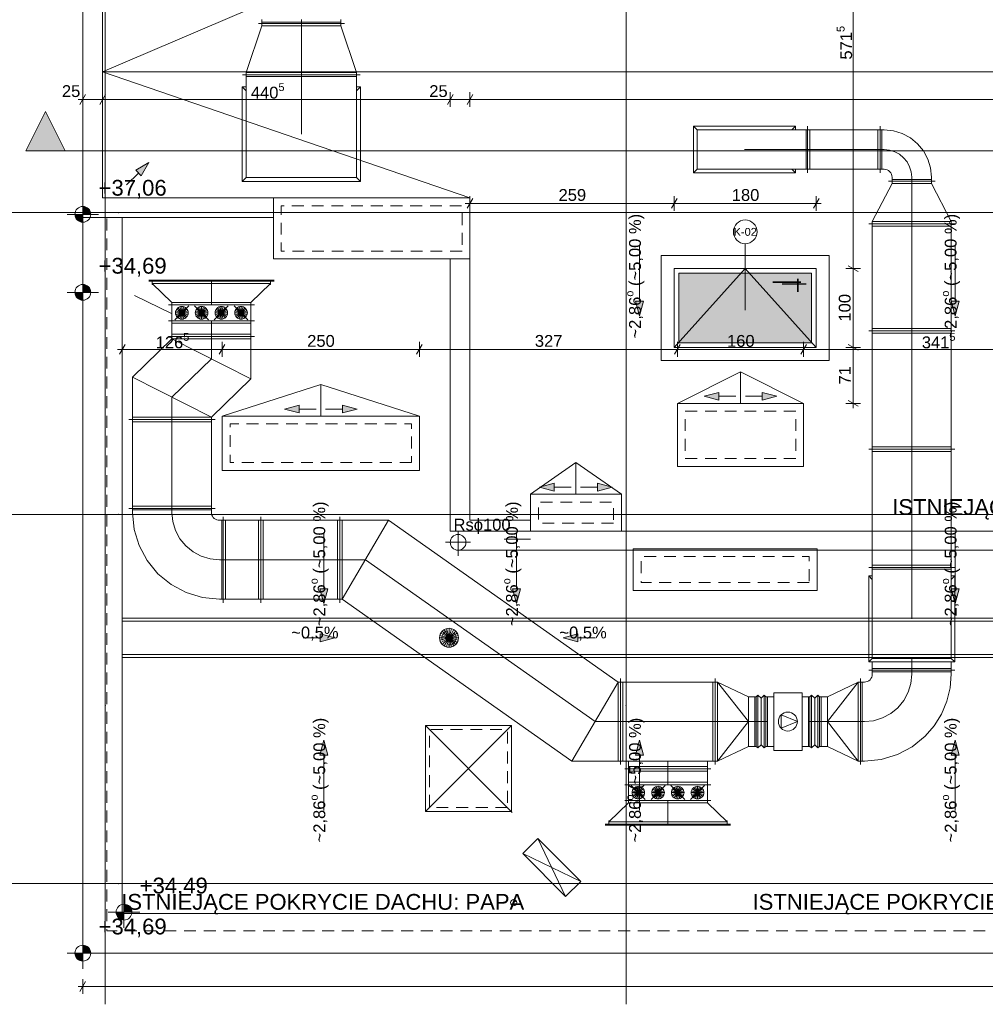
# Paper-space layout 'A-41 RZUT - DACH' of a CAD drawing. Header units: millimetres. Extents: x 0 to 594, y 0 to 450.
# Tile 3 of 15: x 67 to 190, y 109 to 233. Entities that reach past the tile are written whole.
import ezdxf
from ezdxf.xclip import XClip

# ---------------------------------------------------------------- set-up
doc = ezdxf.new("R2010")
doc.units = ezdxf.units.MM
doc.header["$MEASUREMENT"] = 0
doc.header["$XCLIPFRAME"] = 0
for name, pattern in [('ACAD_ISO03W100', [300, 120, -180]), ('DASHDOT', [254, 127, -63.5, 0, -63.5]), ('DASHDOTX2', [1000, 500, -250, 0, -250]), ('DASHED', [2000, 1000, -1000]), ('DO', [40000, 30000, -5000, 0, -5000]), ('Przer. długie kreski', [2.5, 1.5, -1]), ('STRICHLINIE2_S3', [550, 400, -150])]:
    doc.linetypes.add(name, pattern=pattern)
for name, color, linetype in [('A_dach', 7, 'Continuous'), ('A_linie przekroju', 7, 'Continuous'), ('A_podrys', 7, 'Continuous'), ('A_stolarka', 7, 'Continuous'), ('A_wymiary', 7, 'Continuous')]:
    doc.layers.add(name, color=color, linetype=linetype)
for name, color, linetype, lineweight in [('A_dach_Nr_pióra__1', 7, 'Continuous', 20), ('A_dach_Nr_pióra__2', 8, 'Continuous', 13), ('A_linie przekroju_Nr_pióra__1', 7, 'Continuous', 20), ('A_wymiary_Nr_pióra__1', 7, 'Continuous', 20), ('A_wymiary_Nr_pióra__2', 8, 'Continuous', 13), ('A_ściany proj_Nr_pióra__3', 252, 'Continuous', 13), ('A_ściany_Nr_pióra__1', 7, 'Continuous', 20), ('A_ściany_Nr_pióra__2', 8, 'Continuous', 13)]:
    doc.layers.add(name, color=color, linetype=linetype, lineweight=lineweight)
for name, color, linetype, lineweight, true_color in [('A_osie_Nr_pióra__16', 7, 'Continuous', 5, 0x0f0f0f), ('A_sanitarne_Nr_pióra__6', 7, 'Continuous', 13, 0xa9a9a9), ('A_stolarka_Nr_pióra__10', 7, 'Continuous', 13, 0x4b4b4b)]:
    doc.layers.add(name, color=color, linetype=linetype, lineweight=lineweight, true_color=true_color)
doc.styles.add('STYL_AUTOMATYCZNY_1', font='arial.ttf')
doc.styles.add('STYL_AUTOMATYCZNY_4', font='arial.ttf')
doc.styles.add('STYL_AUTOMATYCZNY_5', font='arial.ttf')

# ---------------------------------------------------------------- blocks, each defined once
blk = doc.blocks.new('Rysunek_1_1', base_point=(-1565.26, -200.27))
at = {"layer": 'A_dach', "linetype": 'Continuous', "lineweight": 13}
for points in [[(83.58, 215.15), (81.9, 214.19), (82.61, 213.48)], [(145.75, 195.72), (146.25, 197.59), (145.25, 197.59)], [(185.75, 195.72), (186.25, 197.59), (185.25, 197.59)], [(153.94, 185.54), (155.81, 185.04), (155.81, 186.04)], [(163.15, 185.54), (161.28, 186.04), (161.28, 185.04)], [(100.75, 183.93), (102.61, 183.43), (102.61, 184.43)], [(109.95, 183.93), (108.09, 184.43), (108.09, 183.43)], [(133.07, 174.03), (134.94, 173.53), (134.94, 174.53)], [(142.28, 174.03), (140.41, 174.53), (140.41, 173.53)], [(105.75, 159.28), (106.25, 161.15), (105.25, 161.15)], [(130.16, 159.28), (130.66, 161.15), (129.66, 161.15)], [(185.75, 159.28), (186.25, 161.15), (185.25, 161.15)], [(107.14, 154.93), (105.28, 155.43), (105.28, 154.43)], [(136.06, 154.93), (137.92, 154.43), (137.92, 155.43)], [(105.75, 141.97), (105.25, 140.1), (106.25, 140.1)], [(145.75, 141.97), (145.25, 140.1), (146.25, 140.1)], [(185.75, 141.97), (185.25, 140.1), (186.25, 140.1)]]:
    blk.add_hatch(color=8, dxfattribs=at).paths.add_polyline_path(points)
at = {"layer": 'A_linie przekroju', "linetype": 'Continuous', "lineweight": 0, "true_color": 0x000000}
blk.add_hatch(color=18, dxfattribs=at).paths.add_polyline_path([(67.96, 216.64), (72.96, 216.64), (70.46, 221.64)])
at = {"layer": 'A_stolarka', "linetype": 'Continuous', "lineweight": 0, "true_color": 0x3f3f3f}
blk.add_hatch(color=250, dxfattribs=at).paths.add_polyline_path([(150.74, 201.13), (150.74, 192.33), (167.54, 192.33), (167.54, 201.13)])
at = {"layer": 'A_wymiary', "linetype": 'Continuous', "lineweight": 13}
for points in [[(75.2, 208.59), (76.2, 208.59), (76.13, 208.97), (75.91, 209.3), (75.59, 209.51), (75.2, 209.59)], [(75.2, 208.59), (74.2, 208.59), (74.28, 208.21), (74.5, 207.88), (74.82, 207.66), (75.2, 207.59)], [(75.2, 198.71), (76.2, 198.71), (76.13, 199.09), (75.91, 199.42), (75.59, 199.64), (75.2, 199.71)], [(75.2, 198.71), (74.2, 198.71), (74.28, 198.33), (74.5, 198), (74.82, 197.79), (75.2, 197.71)], [(80.41, 120.19), (81.41, 120.19), (81.33, 120.58), (81.12, 120.9), (80.79, 121.12), (80.41, 121.19)], [(80.41, 120.19), (79.41, 120.19), (79.48, 119.81), (79.7, 119.49), (80.03, 119.27), (80.41, 119.19)], [(75.2, 115), (74.2, 115), (74.28, 114.61), (74.5, 114.29), (74.82, 114.07), (75.2, 114)], [(75.2, 115), (76.2, 115), (76.13, 115.38), (75.91, 115.7), (75.59, 115.92), (75.2, 116)]]:
    blk.add_hatch(color=8, dxfattribs=at).paths.add_polyline_path(points)
at = {"layer": 'A_dach_Nr_pióra__1', "color": 7, "linetype": 'Continuous', "lineweight": 20}
blk.add_line((130.09, 121.66), (129.49, 121.13), dxfattribs=at)
at = {"layer": 'A_dach_Nr_pióra__1', "color": 7, "linetype": 'Continuous', "lineweight": 20, "flags": 128}
for points in [[(124.25, 202.94), (99.35, 202.94), (99.35, 210.69), (124.25, 210.69)], [(166.54, 176.65), (150.54, 176.65), (150.54, 184.65), (166.54, 184.65)], [(117.85, 176.14), (92.85, 176.14), (92.85, 183.04), (117.85, 183.04)], [(143.44, 168.46), (131.92, 168.46), (131.92, 173.14), (143.44, 173.14)], [(168.25, 160.94), (144.95, 160.94), (144.95, 166.24), (168.25, 166.24)]]:
    blk.add_lwpolyline(points, close=True, dxfattribs=at)
at = {"layer": 'A_dach_Nr_pióra__1', "color": 7, "linetype": 'Continuous', "lineweight": 20}
blk.add_circle((129.79, 121.4), 0.4, dxfattribs=at)
at = {"layer": 'A_dach_Nr_pióra__2', "color": 8, "linetype": 'Continuous', "lineweight": 13}
for p, q in [((124.55, 246.67), (77.7, 226.67)), ((342.16, 226.67), (77.7, 226.67)), ((77.7, 226.67), (124.25, 210.69)), ((83.58, 215.15), (81.9, 214.19)), ((83.58, 215.15), (82.61, 213.48)), ((80.75, 212.32), (82.26, 213.83)), ((82.61, 213.48), (81.9, 214.19)), ((145.75, 204.64), (145.75, 197.59)), ((185.75, 204.64), (185.75, 197.59)), ((145.25, 197.59), (146.25, 197.59)), ((145.75, 195.72), (145.25, 197.59)), ((145.75, 195.72), (146.25, 197.59)), ((185.25, 197.59), (186.25, 197.59)), ((185.75, 195.72), (185.25, 197.59)), ((185.75, 195.72), (186.25, 197.59)), ((158.54, 188.65), (150.54, 184.65)), ((158.54, 184.65), (158.54, 188.65)), ((158.54, 188.65), (166.54, 184.65)), ((105.35, 187.04), (92.85, 183.04)), ((105.35, 183.04), (105.35, 187.04)), ((105.35, 187.04), (117.85, 183.04)), ((153.94, 185.54), (155.81, 186.04)), ((155.81, 186.04), (155.81, 185.04)), ((161.28, 185.04), (161.28, 186.04)), ((163.15, 185.54), (161.28, 186.04)), ((153.94, 185.54), (155.81, 185.04)), ((157.94, 185.54), (155.81, 185.54)), ((159.15, 185.54), (161.28, 185.54)), ((163.15, 185.54), (161.28, 185.04)), ((100.75, 183.93), (102.61, 184.43)), ((100.75, 183.93), (102.61, 183.43)), ((102.61, 184.43), (102.61, 183.43)), ((104.75, 183.93), (102.61, 183.93)), ((105.95, 183.93), (108.09, 183.93)), ((108.09, 183.43), (108.09, 184.43)), ((109.95, 183.93), (108.09, 184.43)), ((109.95, 183.93), (108.09, 183.43)), ((137.68, 177.14), (131.92, 173.14)), ((137.68, 173.14), (137.68, 177.14)), ((137.68, 177.14), (143.44, 173.14)), ((133.07, 174.03), (134.94, 174.53)), ((133.07, 174.03), (134.94, 173.53)), ((134.94, 174.53), (134.94, 173.53)), ((137.07, 174.03), (134.94, 174.03)), ((138.28, 174.03), (140.41, 174.03)), ((140.41, 173.53), (140.41, 174.53)), ((142.28, 174.03), (140.41, 174.53)), ((142.28, 174.03), (140.41, 173.53)), ((122.75, 165.34), (122.75, 168.51)), ((105.75, 168.2), (105.75, 161.15)), ((128.57, 167.46), (131.92, 167.46)), ((130.16, 168.2), (130.16, 161.15)), ((185.75, 168.2), (185.75, 161.15)), ((124.34, 167.05), (121.16, 167.05)), ((122.75, 166.05), (342.16, 166.05)), ((105.25, 161.15), (106.25, 161.15)), ((105.75, 159.28), (105.25, 161.15)), ((105.75, 159.28), (106.25, 161.15)), ((129.66, 161.15), (130.66, 161.15)), ((130.16, 159.28), (129.66, 161.15)), ((130.16, 159.28), (130.66, 161.15)), ((185.25, 161.15), (186.25, 161.15)), ((185.75, 159.28), (185.25, 161.15)), ((185.75, 159.28), (186.25, 161.15)), ((80.2, 157.45), (344.66, 157.45)), ((80.2, 157.05), (344.66, 157.05)), ((121.6, 154.95), (121, 155.99)), ((121.6, 154.95), (121.29, 156.11)), ((121.6, 154.95), (121.6, 156.15)), ((121.6, 154.95), (121.91, 156.11)), ((121.6, 154.95), (122.2, 155.99)), ((103.14, 154.93), (105.28, 154.93)), ((105.28, 154.43), (105.28, 155.43)), ((107.14, 154.93), (105.28, 155.43)), ((107.14, 154.93), (105.28, 154.43)), ((121.6, 154.95), (120.4, 154.95)), ((121.6, 154.95), (120.44, 155.26)), ((121.6, 154.95), (120.44, 154.64)), ((121.6, 154.95), (120.56, 155.55)), ((121.6, 154.95), (120.56, 154.35)), ((121.6, 154.95), (120.75, 155.8)), ((121.6, 154.95), (120.75, 154.1)), ((121.6, 154.95), (121, 153.91)), ((121.6, 154.95), (121.29, 153.79)), ((121.6, 154.95), (122.45, 155.8)), ((121.6, 154.95), (122.64, 155.55)), ((121.6, 154.95), (122.76, 155.26)), ((121.6, 154.95), (121.6, 153.75)), ((121.6, 154.95), (121.91, 153.79)), ((121.6, 154.95), (122.2, 153.91)), ((121.6, 154.95), (122.45, 154.1)), ((121.6, 154.95), (122.64, 154.35)), ((121.6, 154.95), (122.76, 154.64)), ((121.6, 154.95), (122.8, 154.95)), ((136.06, 154.93), (137.92, 155.43)), ((136.06, 154.93), (137.92, 154.43)), ((137.92, 155.43), (137.92, 154.43)), ((140.06, 154.93), (137.92, 154.93)), ((80.2, 152.85), (344.66, 152.85)), ((80.2, 152.45), (344.66, 152.45)), ((129.62, 132.83), (118.61, 143.84)), ((118.61, 132.94), (129.51, 143.84)), ((105.75, 141.97), (105.25, 140.1)), ((105.75, 141.97), (106.25, 140.1)), ((145.75, 141.97), (145.25, 140.1)), ((145.75, 141.97), (146.25, 140.1)), ((185.75, 141.97), (185.25, 140.1)), ((185.75, 141.97), (186.25, 140.1)), ((106.25, 140.1), (105.25, 140.1)), ((105.75, 133.05), (105.75, 140.1)), ((146.25, 140.1), (145.25, 140.1)), ((145.75, 133.05), (145.75, 140.1)), ((186.25, 140.1), (185.25, 140.1)), ((185.75, 133.05), (185.75, 140.1)), ((132.85, 129.54), (136.38, 122.18)), ((138.29, 124.09), (130.94, 127.63))]:
    blk.add_line(p, q, dxfattribs=at)
at = {"layer": 'A_dach_Nr_pióra__2', "color": 8, "linetype": 'Przer. długie kreski', "lineweight": 13, "flags": 128}
for points in [[(123.25, 203.94), (100.35, 203.94), (100.35, 209.69), (123.25, 209.69)], [(165.54, 177.65), (151.54, 177.65), (151.54, 183.65), (165.54, 183.65)], [(116.85, 177.14), (93.85, 177.14), (93.85, 182.04), (116.85, 182.04)], [(142.44, 169.46), (132.92, 169.46), (132.92, 172.15), (142.44, 172.15)], [(167.25, 161.94), (145.95, 161.94), (145.95, 165.24), (167.25, 165.24)], [(129.01, 133.44), (119.11, 133.44), (119.11, 143.34), (129.01, 143.34)]]:
    blk.add_lwpolyline(points, close=True, dxfattribs=at)
at = {"layer": 'A_dach_Nr_pióra__2', "color": 8, "linetype": 'Continuous', "lineweight": 13, "flags": 128}
for points in [[(129.51, 132.94), (118.61, 132.94), (118.61, 143.84), (129.51, 143.84)], [(130.94, 127.63), (132.85, 129.54), (138.29, 124.09), (136.38, 122.18)]]:
    blk.add_lwpolyline(points, close=True, dxfattribs=at)
at = {"layer": 'A_dach_Nr_pióra__2', "color": 8, "linetype": 'Continuous', "lineweight": 13}
for centre, radius in [((122.75, 167.05), 1), ((121.6, 154.95), 1.2)]:
    blk.add_circle(centre, radius, dxfattribs=at)
at = {"layer": 'A_dach_Nr_pióra__2', "color": 8, "linetype": 'Przer. długie kreski', "lineweight": 13}
blk.add_circle((121.6, 154.95), 0.9, dxfattribs=at)
at = {"layer": 'A_linie przekroju_Nr_pióra__1', "color": 7, "linetype": 'ACAD_ISO03W100', "lineweight": 20}
blk.add_line((72.96, 216.64), (546.15, 216.64), dxfattribs=at)
at = {"layer": 'A_linie przekroju_Nr_pióra__1', "color": 7, "linetype": 'Continuous', "lineweight": 20, "flags": 128}
blk.add_lwpolyline([(67.96, 216.64), (72.96, 216.64), (70.46, 221.64)], close=True, dxfattribs=at)
at = {"layer": 'A_osie_Nr_pióra__16', "color": 250, "linetype": 'DASHDOTX2', "lineweight": 5, "true_color": 0x0f0f0f}
for p, q in [((78.04, 310.63), (78.04, 146.4)), ((144.04, 310.63), (144.04, 146.4)), ((79.73, 208.81), (59.48, 208.81)), ((548.35, 208.81), (79.73, 208.81)), ((79.73, 170.58), (59.48, 170.58)), ((548.35, 170.58), (79.73, 170.58)), ((78.04, 146.4), (78.04, 108.52)), ((144.04, 146.4), (144.04, 108.52)), ((79.73, 123.82), (59.48, 123.82)), ((548.35, 123.82), (79.73, 123.82))]:
    blk.add_line(p, q, dxfattribs=at)
for p in [(79.73, 208.81), (79.73, 208.81), (79.73, 170.58), (79.73, 170.58), (78.04, 146.4), (78.04, 146.4), (144.04, 146.4), (144.04, 146.4), (79.73, 123.82), (79.73, 123.82)]:
    blk.add_point(p, dxfattribs=at)
at = {"layer": 'A_sanitarne_Nr_pióra__6', "color": 253, "linetype": 'Continuous', "lineweight": 13, "true_color": 0xa9a9a9}
for p, q in [((97.89, 232.46), (95.89, 226.56)), ((108.35, 232.76), (97.44, 232.76)), ((97.89, 232.76), (97.89, 232.46)), ((107.89, 232.46), (97.89, 232.46)), ((97.9, 233.26), (97.9, 232.76)), ((107.9, 232.96), (97.9, 232.96)), ((107.89, 232.46), (107.89, 232.76)), ((109.89, 226.56), (107.89, 232.46)), ((107.9, 233.26), (107.9, 232.76)), ((95.44, 226.26), (110.34, 226.26)), ((95.89, 226.56), (95.89, 213.26)), ((109.89, 226.56), (95.89, 226.56)), ((109.89, 226.06), (95.89, 226.06)), ((109.89, 226.56), (109.89, 213.26)), ((95.39, 224.76), (95.89, 224.26)), ((95.39, 224.76), (95.89, 224.76)), ((95.39, 212.76), (95.39, 224.76)), ((110.39, 224.76), (109.89, 224.26)), ((109.89, 224.76), (110.39, 224.76)), ((110.39, 224.76), (110.39, 212.76)), ((153.04, 219.3), (152.59, 219.75)), ((152.59, 213.85), (152.59, 219.75)), ((152.59, 219.75), (165.49, 219.75)), ((165.49, 219.75), (165.04, 219.3)), ((165.49, 219.75), (165.49, 219.3)), ((167.04, 219.75), (167.04, 213.85)), ((167.04, 213.85), (167.04, 219.75)), ((176.24, 213.85), (176.24, 219.75)), ((153.04, 219.3), (167.04, 219.3)), ((153.04, 214.3), (153.04, 219.3)), ((166.84, 214.3), (166.84, 219.3)), ((176.74, 219.3), (167.04, 219.3)), ((167.34, 214.3), (167.34, 219.3)), ((175.94, 214.3), (175.94, 219.3)), ((176.44, 214.3), (176.44, 219.3)), ((152.59, 213.85), (153.04, 214.3)), ((165.49, 213.85), (152.59, 213.85)), ((153.04, 214.3), (167.04, 214.3)), ((165.49, 213.85), (165.04, 214.3)), ((165.49, 214.3), (165.49, 213.85)), ((176.74, 214.3), (167.04, 214.3)), ((95.89, 213.26), (95.39, 212.76)), ((110.39, 212.76), (95.39, 212.76)), ((109.89, 213.26), (95.89, 213.26)), ((110.39, 212.76), (109.89, 213.26)), ((177.74, 212.5), (175.24, 207.71)), ((183.19, 212.8), (177.29, 212.8)), ((177.74, 213.3), (177.74, 212.5)), ((177.74, 213), (182.74, 213)), ((177.74, 212.5), (182.74, 212.5)), ((182.74, 212.5), (182.74, 213.3)), ((185.24, 207.71), (182.74, 212.5)), ((174.79, 207.41), (185.69, 207.41)), ((174.79, 207.41), (185.69, 207.41)), ((175.24, 207.71), (175.24, 152.34)), ((175.24, 207.71), (185.24, 207.71)), ((175.24, 207.11), (185.24, 207.11)), ((185.24, 152.34), (185.24, 207.71)), ((83.55, 200.27), (99.45, 200.27)), ((83.55, 200.12), (99.45, 200.12)), ((84, 200.12), (84, 199.72)), ((84, 199.82), (86.5, 197.42)), ((84, 199.82), (99, 199.82)), ((84.1, 199.72), (84, 199.72)), ((96.5, 197.42), (99, 199.82)), ((99, 199.72), (98.89, 199.72)), ((81.75, 198.31), (86.52, 195.99)), ((86.05, 197.12), (96.95, 197.12)), ((86.5, 197.42), (96.5, 197.42)), ((86.5, 192.82), (86.5, 197.42)), ((96.5, 197.42), (96.5, 187.77)), ((86.86, 195.23), (88.63, 197)), ((88.55, 196.12), (86.95, 196.12)), ((88.51, 196.36), (86.99, 195.87)), ((86.99, 196.36), (88.51, 195.87)), ((88.4, 196.59), (87.1, 195.65)), ((87.1, 196.59), (88.4, 195.65)), ((88.22, 196.76), (87.28, 195.47)), ((87.28, 196.76), (88.22, 195.47)), ((88, 196.88), (87.5, 195.36)), ((87.5, 196.88), (88, 195.36)), ((87.75, 196.92), (87.75, 195.32)), ((89.36, 197), (91.13, 195.23)), ((91.05, 196.12), (89.45, 196.12)), ((91.01, 196.36), (89.49, 195.87)), ((89.49, 196.36), (91.01, 195.87)), ((90.9, 196.59), (89.6, 195.65)), ((89.6, 196.59), (90.9, 195.65)), ((90.72, 196.76), (89.78, 195.47)), ((89.78, 196.76), (90.72, 195.47)), ((90.5, 196.88), (90, 195.36)), ((90, 196.88), (90.5, 195.36)), ((90.25, 196.92), (90.25, 195.32)), ((91.86, 195.23), (93.63, 197)), ((93.55, 196.12), (91.95, 196.12)), ((93.51, 196.36), (91.99, 195.87)), ((91.99, 196.36), (93.51, 195.87)), ((93.4, 196.59), (92.1, 195.65)), ((92.1, 196.59), (93.4, 195.65)), ((93.22, 196.76), (92.28, 195.47)), ((92.28, 196.76), (93.22, 195.47)), ((93, 196.88), (92.5, 195.36)), ((92.5, 196.88), (93, 195.36)), ((92.75, 196.92), (92.75, 195.32)), ((94.36, 197), (96.13, 195.23)), ((96.05, 196.12), (94.45, 196.12)), ((96.01, 196.36), (94.49, 195.87)), ((94.49, 196.36), (96.01, 195.87)), ((95.9, 196.59), (94.6, 195.65)), ((94.6, 196.59), (95.9, 195.65)), ((95.72, 196.76), (94.78, 195.47)), ((94.78, 196.76), (95.72, 195.47)), ((95.5, 196.88), (95, 195.36)), ((95, 196.88), (95.5, 195.36)), ((95.25, 196.92), (95.25, 195.32)), ((96.95, 195.12), (86.05, 195.12)), ((96.5, 194.82), (86.5, 194.82)), ((96.5, 193.42), (86.5, 193.42)), ((174.79, 193.84), (185.69, 193.84)), ((175.24, 194.14), (185.24, 194.14)), ((175.24, 193.54), (185.24, 193.54)), ((86.5, 192.82), (81.5, 187.97)), ((96.95, 193.12), (86.05, 193.12)), ((86.5, 192.82), (96.5, 187.77)), ((96.5, 192.82), (86.5, 192.82)), ((81.5, 187.97), (81.5, 170.84)), ((81.5, 187.97), (91.5, 182.92)), ((96.5, 187.77), (91.5, 182.92)), ((91.95, 182.62), (81.05, 182.62)), ((91.5, 182.92), (81.5, 182.92)), ((81.5, 182.32), (91.5, 182.32)), ((91.5, 182.92), (91.5, 170.84)), ((174.79, 178.84), (185.69, 178.84)), ((175.24, 179.14), (185.24, 179.14)), ((175.24, 178.54), (185.24, 178.54)), ((81.05, 171.34), (91.95, 171.34)), ((81.5, 171.64), (91.5, 171.64)), ((81.5, 171.14), (91.5, 171.14)), ((113.94, 169.84), (92.5, 169.84)), ((92.8, 159.84), (92.8, 169.84)), ((93, 159.39), (93, 170.29)), ((93.3, 159.84), (93.3, 169.84)), ((97.44, 159.84), (97.44, 169.84)), ((97.74, 159.39), (97.74, 170.29)), ((98.04, 159.84), (98.04, 169.84)), ((107.48, 159.84), (107.48, 169.84)), ((107.78, 159.39), (107.78, 170.29)), ((113.94, 169.84), (108.08, 159.84)), ((108.08, 159.84), (108.08, 169.84)), ((143.04, 149.34), (113.94, 169.84)), ((174.79, 163.84), (185.69, 163.84)), ((175.24, 164.14), (185.24, 164.14)), ((175.24, 163.64), (185.24, 163.64)), ((174.79, 162.79), (174.79, 151.89)), ((175.24, 162.34), (174.79, 162.79)), ((175.24, 162.79), (174.79, 162.79)), ((185.69, 162.79), (185.24, 162.34)), ((185.69, 162.79), (185.24, 162.79)), ((185.69, 151.89), (185.69, 162.79)), ((108.08, 159.84), (92.5, 159.84)), ((137.18, 139.34), (108.08, 159.84)), ((174.79, 151.89), (175.24, 152.34)), ((185.24, 152.34), (175.24, 152.34)), ((185.69, 151.89), (185.24, 152.34)), ((174.79, 151.89), (185.69, 151.89)), ((175.24, 151.89), (175.24, 150.34)), ((175.24, 151.04), (185.24, 151.04)), ((185.24, 150.34), (185.24, 151.89)), ((143.34, 149.79), (143.34, 138.89)), ((155.34, 149.79), (155.34, 138.89)), ((173.74, 138.89), (173.74, 149.79)), ((185.69, 150.84), (174.79, 150.84)), ((185.24, 150.64), (175.24, 150.64)), ((143.04, 149.34), (137.18, 139.34)), ((155.64, 149.34), (143.04, 149.34)), ((143.04, 139.34), (143.04, 149.34)), ((143.64, 149.34), (143.64, 139.34)), ((155.04, 149.34), (155.04, 139.34)), ((159.54, 144.34), (155.64, 149.34)), ((155.64, 149.34), (159.54, 147.49)), ((155.64, 139.34), (155.64, 149.34)), ((169.54, 147.49), (173.44, 149.34)), ((173.44, 149.34), (169.54, 144.34)), ((174.24, 149.34), (173.44, 149.34)), ((173.44, 149.34), (173.44, 139.34)), ((173.94, 139.34), (173.94, 149.34)), ((160.54, 147.49), (159.54, 147.49)), ((159.54, 141.19), (159.54, 147.49)), ((160.34, 141.19), (160.34, 147.49)), ((160.74, 147.69), (160.54, 147.49)), ((160.54, 141.19), (160.54, 147.49)), ((160.74, 140.99), (160.74, 147.69)), ((161.14, 147.29), (160.74, 147.69)), ((161.54, 147.69), (161.14, 147.29)), ((161.14, 141.39), (161.14, 147.29)), ((161.54, 140.99), (161.54, 147.69)), ((161.74, 147.49), (161.54, 147.69)), ((161.74, 141.19), (161.74, 147.49)), ((162.74, 147.49), (161.74, 147.49)), ((161.94, 147.49), (161.94, 141.19)), ((162.74, 147.99), (162.74, 140.69)), ((162.74, 147.99), (166.34, 147.99)), ((166.34, 147.99), (166.34, 140.69)), ((167.34, 147.49), (166.34, 147.49)), ((167.14, 147.49), (167.14, 141.19)), ((167.34, 147.49), (167.54, 147.69)), ((167.34, 147.49), (167.34, 141.19)), ((167.54, 147.69), (167.54, 140.99)), ((167.54, 147.69), (167.94, 147.29)), ((167.94, 147.29), (168.34, 147.69)), ((167.94, 147.29), (167.94, 141.39)), ((168.34, 147.69), (168.34, 140.99)), ((168.34, 147.69), (168.54, 147.49)), ((168.54, 147.49), (168.54, 141.19)), ((168.54, 147.49), (169.54, 147.49)), ((168.74, 147.49), (168.74, 141.19)), ((169.54, 147.49), (169.54, 141.19)), ((165.74, 144.34), (163.69, 145.19)), ((163.69, 145.19), (163.69, 143.49)), ((155.64, 139.34), (159.54, 144.34)), ((163.69, 143.49), (165.74, 144.34)), ((169.54, 144.34), (173.44, 139.34)), ((159.54, 141.19), (155.64, 139.34)), ((160.54, 141.19), (159.54, 141.19)), ((160.74, 140.99), (160.54, 141.19)), ((161.14, 141.39), (160.74, 140.99)), ((161.54, 140.99), (161.14, 141.39)), ((161.74, 141.19), (161.54, 140.99)), ((162.74, 141.19), (161.74, 141.19)), ((167.34, 141.19), (166.34, 141.19)), ((167.34, 141.19), (167.54, 140.99)), ((167.54, 140.99), (167.94, 141.39)), ((167.94, 141.39), (168.34, 140.99)), ((168.34, 140.99), (168.54, 141.19)), ((168.54, 141.19), (169.54, 141.19)), ((173.44, 139.34), (169.54, 141.19)), ((162.74, 140.69), (166.34, 140.69)), ((137.18, 139.34), (155.64, 139.34)), ((144.34, 139.34), (144.34, 134.04)), ((154.34, 138.64), (144.34, 138.64)), ((154.34, 134.04), (154.34, 139.34)), ((173.44, 139.34), (174.24, 139.34)), ((154.79, 138.34), (143.89, 138.34)), ((154.34, 138.04), (144.34, 138.04)), ((154.79, 136.34), (143.89, 136.34)), ((154.34, 136.64), (144.34, 136.64)), ((146.47, 134.45), (144.7, 136.22)), ((145.12, 134.69), (146.06, 135.98)), ((146.06, 134.69), (145.12, 135.98)), ((145.34, 134.58), (145.84, 136.1)), ((145.84, 134.58), (145.34, 136.1)), ((145.59, 134.54), (145.59, 136.14)), ((148.97, 136.22), (147.2, 134.45)), ((147.62, 134.69), (148.56, 135.98)), ((148.56, 134.69), (147.62, 135.98)), ((147.84, 134.58), (148.34, 136.1)), ((148.34, 134.58), (147.84, 136.1)), ((148.09, 134.54), (148.09, 136.14)), ((151.47, 134.45), (149.7, 136.22)), ((150.12, 134.69), (151.06, 135.98)), ((151.06, 134.69), (150.12, 135.98)), ((150.34, 134.58), (150.84, 136.1)), ((150.84, 134.58), (150.34, 136.1)), ((150.59, 134.54), (150.59, 136.14)), ((153.97, 136.22), (152.2, 134.45)), ((152.62, 134.69), (153.56, 135.98)), ((153.56, 134.69), (152.62, 135.98)), ((152.84, 134.58), (153.34, 136.1)), ((153.34, 134.58), (152.84, 136.1)), ((153.09, 134.54), (153.09, 136.14)), ((144.79, 135.34), (146.39, 135.34)), ((144.83, 135.09), (146.35, 135.58)), ((146.35, 135.09), (144.83, 135.58)), ((144.94, 134.87), (146.24, 135.81)), ((146.24, 134.87), (144.94, 135.81)), ((147.29, 135.34), (148.89, 135.34)), ((147.33, 135.09), (148.85, 135.58)), ((148.85, 135.09), (147.33, 135.58)), ((147.44, 134.87), (148.74, 135.81)), ((148.74, 134.87), (147.44, 135.81)), ((149.79, 135.34), (151.39, 135.34)), ((149.83, 135.09), (151.35, 135.58)), ((151.35, 135.09), (149.83, 135.58)), ((149.94, 134.87), (151.24, 135.81)), ((151.24, 134.87), (149.94, 135.81)), ((152.29, 135.34), (153.89, 135.34)), ((152.33, 135.09), (153.85, 135.58)), ((153.85, 135.09), (152.33, 135.58)), ((152.44, 134.87), (153.74, 135.81)), ((153.74, 134.87), (152.44, 135.81)), ((144.34, 134.04), (141.84, 131.64)), ((154.79, 134.34), (143.89, 134.34)), ((154.34, 134.04), (144.34, 134.04)), ((156.84, 131.64), (154.34, 134.04)), ((157.29, 131.34), (141.39, 131.34)), ((157.29, 131.19), (141.39, 131.19)), ((141.94, 131.74), (141.84, 131.74)), ((141.84, 131.34), (141.84, 131.74)), ((156.84, 131.64), (141.84, 131.64)), ((156.84, 131.74), (156.73, 131.74))]:
    blk.add_line(p, q, dxfattribs=at)
at = {"layer": 'A_sanitarne_Nr_pióra__6', "color": 253, "linetype": 'DO', "lineweight": 13, "true_color": 0xa9a9a9}
for p, q in [((102.89, 232.76), (102.89, 218.76)), ((102.9, 233.26), (102.9, 232.76))]:
    blk.add_line(p, q, dxfattribs=at)
at = {"layer": 'A_sanitarne_Nr_pióra__6', "color": 253, "linetype": 'DASHDOT', "lineweight": 13, "true_color": 0xa9a9a9}
for p, q in [((167.04, 216.8), (159.04, 216.8)), ((176.74, 216.8), (167.04, 216.8)), ((180.24, 157.34), (180.24, 213.3)), ((91.5, 197.12), (91.5, 200.12)), ((91.5, 195.12), (91.5, 190.29)), ((91.5, 190.29), (86.5, 185.44)), ((86.5, 185.44), (86.5, 170.84)), ((111.01, 164.84), (92.5, 164.84)), ((140.11, 144.34), (111.01, 164.84)), ((180.24, 152.34), (180.24, 150.34)), ((140.11, 144.34), (161.94, 144.34)), ((174.24, 144.34), (167.14, 144.34)), ((149.34, 139.34), (149.34, 136.34)), ((149.34, 134.34), (149.34, 131.34))]:
    blk.add_line(p, q, dxfattribs=at)
at = {"layer": 'A_sanitarne_Nr_pióra__6', "color": 253, "linetype": 'DASHED', "lineweight": 13, "true_color": 0xa9a9a9}
for p, q in [((99, 200.12), (99, 199.72)), ((156.84, 131.34), (156.84, 131.74))]:
    blk.add_line(p, q, dxfattribs=at)
at = {"layer": 'A_sanitarne_Nr_pióra__6', "color": 253, "linetype": 'Continuous', "lineweight": 13, "true_color": 0xa9a9a9, "flags": 128}
for points in [[(176.74, 219.3), (177.91, 219.18), (179.03, 218.84), (180.07, 218.28), (180.98, 217.54), (181.73, 216.63), (182.28, 215.59), (182.62, 214.47), (182.74, 213.3)], [(176.74, 219.3), (177.91, 219.18), (179.03, 218.84), (180.07, 218.28), (180.98, 217.54), (181.73, 216.63), (182.28, 215.59), (182.62, 214.47), (182.74, 213.3)], [(177.74, 213.3), (177.72, 213.49), (177.66, 213.68), (177.57, 213.85), (177.45, 214), (177.29, 214.13), (177.12, 214.22), (176.93, 214.28), (176.74, 214.3)], [(177.74, 213.3), (177.72, 213.49), (177.66, 213.68), (177.57, 213.85), (177.45, 214), (177.29, 214.13), (177.12, 214.22), (176.93, 214.28), (176.74, 214.3)], [(177.74, 213.3), (177.72, 213.49), (177.66, 213.68), (177.57, 213.85), (177.45, 214), (177.29, 214.13), (177.12, 214.22), (176.93, 214.28), (176.74, 214.3)], [(81.5, 170.84), (81.71, 168.69), (82.34, 166.63), (83.35, 164.73), (84.72, 163.06), (86.39, 161.69), (88.29, 160.67), (90.35, 160.05), (92.5, 159.84)], [(92.5, 159.84), (90.35, 160.05), (88.29, 160.67), (86.39, 161.69), (84.72, 163.06), (83.35, 164.73), (82.34, 166.63), (81.71, 168.69), (81.5, 170.84)], [(92.5, 159.84), (90.35, 160.05), (88.29, 160.67), (86.39, 161.69), (84.72, 163.06), (83.35, 164.73), (82.34, 166.63), (81.71, 168.69), (81.5, 170.84)], [(92.5, 169.84), (92.33, 169.85), (92.16, 169.9), (92, 169.97), (91.86, 170.07), (91.73, 170.19), (91.63, 170.34), (91.56, 170.49), (91.51, 170.66), (91.5, 170.84)], [(92.5, 169.84), (92.33, 169.85), (92.16, 169.9), (92, 169.97), (91.86, 170.07), (91.73, 170.19), (91.63, 170.34), (91.56, 170.49), (91.51, 170.66), (91.5, 170.84)], [(175.24, 150.34), (175.22, 150.14), (175.16, 149.95), (175.07, 149.78), (174.95, 149.63), (174.79, 149.51), (174.62, 149.41), (174.43, 149.36), (174.24, 149.34)], [(175.24, 150.34), (175.22, 150.14), (175.16, 149.95), (175.07, 149.78), (174.95, 149.63), (174.79, 149.51), (174.62, 149.41), (174.43, 149.36), (174.24, 149.34)], [(175.24, 150.34), (175.22, 150.14), (175.16, 149.95), (175.07, 149.78), (174.95, 149.63), (174.79, 149.51), (174.62, 149.41), (174.43, 149.36), (174.24, 149.34)], [(185.24, 150.34), (185.1, 148.6), (184.69, 146.9), (184.01, 145.29), (183.09, 143.81), (181.95, 142.49)], [(185.24, 150.34), (185.1, 148.6), (184.69, 146.9), (184.01, 145.29), (183.09, 143.81), (181.95, 142.49)], [(174.24, 139.34), (176.36, 139.54), (178.41, 140.16), (180.29, 141.15), (181.95, 142.49)], [(181.95, 142.49), (180.29, 141.15), (178.41, 140.16), (176.36, 139.54), (174.24, 139.34)], [(181.95, 142.49), (180.29, 141.15), (178.41, 140.16), (176.36, 139.54), (174.24, 139.34)]]:
    blk.add_lwpolyline(points, dxfattribs=at)
at = {"layer": 'A_sanitarne_Nr_pióra__6', "color": 253, "linetype": 'DASHDOT', "lineweight": 13, "true_color": 0xa9a9a9, "flags": 128}
for points in [[(180.24, 213.3), (180.17, 213.98), (179.97, 214.63), (179.65, 215.24), (179.21, 215.77), (178.68, 216.21), (178.08, 216.53), (177.42, 216.73), (176.74, 216.8)], [(92.5, 164.84), (91.33, 164.95), (90.2, 165.29), (89.17, 165.85), (88.26, 166.59), (87.51, 167.5), (86.96, 168.54), (86.61, 169.67), (86.5, 170.84)], [(180.24, 150.34), (180.12, 149.17), (179.78, 148.04), (179.23, 147), (178.48, 146.09), (177.57, 145.35), (176.53, 144.79), (175.41, 144.45), (174.24, 144.34)]]:
    blk.add_lwpolyline(points, dxfattribs=at)
at = {"layer": 'A_sanitarne_Nr_pióra__6', "color": 253, "linetype": 'Continuous', "lineweight": 13, "true_color": 0xa9a9a9, "flags": 128}
for points in [[(88.55, 196.12), (88.53, 196.27), (88.49, 196.42), (88.41, 196.56), (88.31, 196.68), (88.19, 196.78), (88.06, 196.86), (87.9, 196.9), (87.75, 196.92), (87.59, 196.9), (87.44, 196.86), (87.3, 196.78), (87.18, 196.68), (87.08, 196.56), (87.01, 196.42), (86.96, 196.27), (86.95, 196.12), (86.96, 195.96), (87.01, 195.81), (87.08, 195.67), (87.18, 195.55), (87.3, 195.45), (87.44, 195.38), (87.59, 195.33), (87.75, 195.32), (87.9, 195.33), (88.06, 195.38), (88.19, 195.45), (88.31, 195.55), (88.41, 195.67), (88.49, 195.81), (88.53, 195.96)], [(91.05, 196.12), (91.03, 196.27), (90.99, 196.42), (90.91, 196.56), (90.81, 196.68), (90.69, 196.78), (90.56, 196.86), (90.4, 196.9), (90.25, 196.92), (90.09, 196.9), (89.94, 196.86), (89.8, 196.78), (89.68, 196.68), (89.58, 196.56), (89.51, 196.42), (89.46, 196.27), (89.45, 196.12), (89.46, 195.96), (89.51, 195.81), (89.58, 195.67), (89.68, 195.55), (89.8, 195.45), (89.94, 195.38), (90.09, 195.33), (90.25, 195.32), (90.4, 195.33), (90.56, 195.38), (90.69, 195.45), (90.81, 195.55), (90.91, 195.67), (90.99, 195.81), (91.03, 195.96)], [(93.55, 196.12), (93.53, 196.27), (93.49, 196.42), (93.41, 196.56), (93.31, 196.68), (93.19, 196.78), (93.06, 196.86), (92.9, 196.9), (92.75, 196.92), (92.59, 196.9), (92.44, 196.86), (92.3, 196.78), (92.18, 196.68), (92.08, 196.56), (92.01, 196.42), (91.96, 196.27), (91.95, 196.12), (91.96, 195.96), (92.01, 195.81), (92.08, 195.67), (92.18, 195.55), (92.3, 195.45), (92.44, 195.38), (92.59, 195.33), (92.75, 195.32), (92.9, 195.33), (93.06, 195.38), (93.19, 195.45), (93.31, 195.55), (93.41, 195.67), (93.49, 195.81), (93.53, 195.96)], [(96.05, 196.12), (96.03, 196.27), (95.99, 196.42), (95.91, 196.56), (95.81, 196.68), (95.69, 196.78), (95.56, 196.86), (95.4, 196.9), (95.25, 196.92), (95.09, 196.9), (94.94, 196.86), (94.8, 196.78), (94.68, 196.68), (94.58, 196.56), (94.51, 196.42), (94.46, 196.27), (94.45, 196.12), (94.46, 195.96), (94.51, 195.81), (94.58, 195.67), (94.68, 195.55), (94.8, 195.45), (94.94, 195.38), (95.09, 195.33), (95.25, 195.32), (95.4, 195.33), (95.56, 195.38), (95.69, 195.45), (95.81, 195.55), (95.91, 195.67), (95.99, 195.81), (96.03, 195.96)], [(165.74, 144.34), (165.72, 144.57), (165.65, 144.8), (165.54, 145), (165.39, 145.19), (165.21, 145.33), (165, 145.45), (164.77, 145.51), (164.54, 145.54), (164.3, 145.51), (164.08, 145.45), (163.87, 145.33), (163.69, 145.19), (163.54, 145), (163.43, 144.8), (163.36, 144.57), (163.34, 144.34), (163.36, 144.1), (163.43, 143.88), (163.54, 143.67), (163.69, 143.49), (163.87, 143.34), (164.08, 143.23), (164.3, 143.16), (164.54, 143.14), (164.77, 143.16), (165, 143.23), (165.21, 143.34), (165.39, 143.49), (165.54, 143.67), (165.65, 143.88), (165.72, 144.1)], [(146.39, 135.34), (146.37, 135.49), (146.33, 135.64), (146.25, 135.78), (146.15, 135.9), (146.03, 136), (145.9, 136.08), (145.74, 136.12), (145.59, 136.14), (145.43, 136.12), (145.28, 136.08), (145.14, 136), (145.02, 135.9), (144.92, 135.78), (144.85, 135.64), (144.8, 135.49), (144.79, 135.34), (144.8, 135.18), (144.85, 135.03), (144.92, 134.89), (145.02, 134.77), (145.14, 134.67), (145.28, 134.6), (145.43, 134.55), (145.59, 134.54), (145.74, 134.55), (145.9, 134.6), (146.03, 134.67), (146.15, 134.77), (146.25, 134.89), (146.33, 135.03), (146.37, 135.18)], [(148.89, 135.34), (148.87, 135.49), (148.83, 135.64), (148.75, 135.78), (148.65, 135.9), (148.53, 136), (148.4, 136.08), (148.24, 136.12), (148.09, 136.14), (147.93, 136.12), (147.78, 136.08), (147.64, 136), (147.52, 135.9), (147.42, 135.78), (147.35, 135.64), (147.3, 135.49), (147.29, 135.34), (147.3, 135.18), (147.35, 135.03), (147.42, 134.89), (147.52, 134.77), (147.64, 134.67), (147.78, 134.6), (147.93, 134.55), (148.09, 134.54), (148.24, 134.55), (148.4, 134.6), (148.53, 134.67), (148.65, 134.77), (148.75, 134.89), (148.83, 135.03), (148.87, 135.18)], [(151.39, 135.34), (151.37, 135.49), (151.33, 135.64), (151.25, 135.78), (151.15, 135.9), (151.03, 136), (150.9, 136.08), (150.74, 136.12), (150.59, 136.14), (150.43, 136.12), (150.28, 136.08), (150.14, 136), (150.02, 135.9), (149.92, 135.78), (149.85, 135.64), (149.8, 135.49), (149.79, 135.34), (149.8, 135.18), (149.85, 135.03), (149.92, 134.89), (150.02, 134.77), (150.14, 134.67), (150.28, 134.6), (150.43, 134.55), (150.59, 134.54), (150.74, 134.55), (150.9, 134.6), (151.03, 134.67), (151.15, 134.77), (151.25, 134.89), (151.33, 135.03), (151.37, 135.18)], [(153.89, 135.34), (153.87, 135.49), (153.83, 135.64), (153.75, 135.78), (153.65, 135.9), (153.53, 136), (153.4, 136.08), (153.24, 136.12), (153.09, 136.14), (152.93, 136.12), (152.78, 136.08), (152.64, 136), (152.52, 135.9), (152.42, 135.78), (152.35, 135.64), (152.3, 135.49), (152.29, 135.34), (152.3, 135.18), (152.35, 135.03), (152.42, 134.89), (152.52, 134.77), (152.64, 134.67), (152.78, 134.6), (152.93, 134.55), (153.09, 134.54), (153.24, 134.55), (153.4, 134.6), (153.53, 134.67), (153.65, 134.77), (153.75, 134.89), (153.83, 135.03), (153.87, 135.18)]]:
    blk.add_lwpolyline(points, close=True, dxfattribs=at)
at = {"layer": 'A_stolarka_Nr_pióra__10', "color": 251, "linetype": 'Continuous', "lineweight": 13, "true_color": 0x4b4b4b}
for p, q in [((148.49, 203.38), (169.79, 203.38)), ((148.49, 190.08), (148.49, 203.38)), ((169.79, 190.08), (169.79, 203.38)), ((150.14, 191.73), (150.14, 201.73)), ((150.14, 201.73), (168.14, 201.73)), ((150.74, 192.33), (150.74, 201.13)), ((150.74, 201.13), (167.54, 201.13)), ((167.54, 192.33), (167.54, 201.13)), ((168.14, 191.73), (168.14, 201.73)), ((166.2, 200.03), (162.65, 200.03)), ((166.2, 200.01), (162.65, 200.01)), ((166.2, 199.98), (162.65, 199.98)), ((166.84, 199.79), (163.82, 199.79)), ((166.84, 199.75), (163.82, 199.75)), ((165.77, 200.42), (165.77, 198.77)), ((165.82, 200.42), (165.82, 198.77)), ((165.86, 200.42), (165.86, 198.77)), ((150.74, 192.33), (167.54, 192.33)), ((150.14, 191.73), (168.14, 191.73)), ((148.49, 190.08), (169.79, 190.08))]:
    blk.add_line(p, q, dxfattribs=at)
at = {"layer": 'A_stolarka_Nr_pióra__10', "color": 251, "linetype": 'STRICHLINIE2_S3', "lineweight": 13, "true_color": 0x4b4b4b}
for p, q in [((150.14, 191.73), (159.14, 201.73)), ((159.14, 201.73), (168.14, 191.73))]:
    blk.add_line(p, q, dxfattribs=at)
at = {"layer": 'A_wymiary_Nr_pióra__1', "color": 7, "linetype": 'Continuous', "lineweight": 20}
for p, q in [((75.56, 223.77), (74.84, 222.52)), ((78.06, 223.77), (77.34, 222.52)), ((122.11, 223.77), (121.39, 222.52)), ((124.61, 223.77), (123.89, 222.52)), ((124.61, 210.61), (123.89, 209.36)), ((150.5, 210.61), (149.78, 209.36)), ((167.78, 209.36), (168.5, 210.61)), ((172.18, 202.09), (173.43, 201.37)), ((80.56, 192.12), (79.84, 190.87)), ((93.21, 192.12), (92.49, 190.87)), ((118.21, 192.12), (117.49, 190.87)), ((150.9, 192.12), (150.18, 190.87)), ((166.9, 192.12), (166.18, 190.87)), ((172.18, 192.09), (173.43, 191.37)), ((172.18, 185.01), (173.43, 184.29)), ((75.56, 111.4), (74.84, 110.15))]:
    blk.add_line(p, q, dxfattribs=at)
at = {"layer": 'A_wymiary_Nr_pióra__2', "color": 8, "linetype": 'Continuous', "lineweight": 13}
for p, q in [((172.81, 201.73), (172.81, 258.85)), ((75.2, 222.2), (75.2, 224.08)), ((77.7, 222.2), (77.7, 224.08)), ((121.75, 222.2), (121.75, 224.08)), ((124.25, 222.2), (124.25, 224.08)), ((74.59, 223.14), (75.2, 223.14)), ((75.2, 223.14), (77.7, 223.14)), ((77.7, 223.14), (121.75, 223.14)), ((121.75, 223.14), (124.25, 223.14)), ((124.25, 223.14), (342.16, 223.14)), ((124.25, 209.04), (124.25, 210.92)), ((150.14, 209.04), (150.14, 210.92)), ((168.14, 209.04), (168.14, 210.92)), ((75.2, 206.59), (75.2, 210.59)), ((123.64, 209.98), (124.25, 209.98)), ((124.25, 209.98), (150.14, 209.98)), ((150.14, 209.98), (168.14, 209.98)), ((168.14, 209.98), (168.75, 209.98)), ((73.2, 208.59), (77.2, 208.59)), ((173.74, 201.73), (171.87, 201.73)), ((172.81, 191.73), (172.81, 201.73)), ((75.2, 196.71), (75.2, 200.71)), ((73.2, 198.71), (77.2, 198.71)), ((80.2, 190.56), (80.2, 192.43)), ((92.85, 190.56), (92.85, 192.43)), ((117.85, 190.56), (117.85, 192.43)), ((150.54, 190.56), (150.54, 192.43)), ((166.54, 190.56), (166.54, 192.43)), ((79.59, 191.49), (80.2, 191.49)), ((80.2, 191.49), (92.85, 191.49)), ((92.85, 191.49), (117.85, 191.49)), ((117.85, 191.49), (150.54, 191.49)), ((150.54, 191.49), (166.54, 191.49)), ((166.54, 191.49), (200.67, 191.49)), ((173.74, 191.73), (171.87, 191.73)), ((172.81, 184.65), (172.81, 191.73)), ((173.74, 184.65), (171.87, 184.65)), ((172.81, 184.04), (172.81, 184.65)), ((80.41, 118.19), (80.41, 122.19)), ((78.41, 120.19), (82.41, 120.19)), ((75.2, 113), (75.2, 117)), ((73.2, 115), (77.2, 115)), ((75.2, 109.84), (75.2, 111.72)), ((74.59, 110.78), (75.2, 110.78)), ((75.2, 110.78), (543.6, 110.78))]:
    blk.add_line(p, q, dxfattribs=at)
for centre in [(75.2, 208.59), (75.2, 198.71), (80.41, 120.19), (75.2, 115)]:
    blk.add_circle(centre, 1, dxfattribs=at)
at = {"layer": 'A_ściany proj_Nr_pióra__3', "color": 252, "linetype": 'Continuous', "lineweight": 13}
blk.add_line((159.14, 204.88), (159.14, 196.44), dxfattribs=at)
for start, end in [(0, 180), (180, 0)]:
    blk.add_arc((159.14, 206.38), 1.5, start, end, dxfattribs=at)
at = {"layer": 'A_ściany_Nr_pióra__1', "color": 7, "linetype": 'Continuous', "lineweight": 20, "flags": 128}
for points in [[(80.2, 245.39), (80.2, 333.62), (538.6, 333.62), (538.6, 246.48), (537.1, 246.48), (537.1, 208.81), (538.6, 208.81), (538.6, 120), (80.2, 120), (80.2, 208.19)], [(99.35, 208.19), (75.2, 208.19), (75.2, 249.17), (122.05, 249.17), (122.05, 287.17), (344.31, 287.17), (344.31, 249.27)], [(131.92, 169.85), (124.25, 169.85), (124.25, 210.69), (77.7, 210.69), (77.7, 246.67), (124.55, 246.67), (124.55, 283.5), (143.46, 283.5)], [(543.6, 226.35), (543.6, 115), (75.2, 115), (75.2, 256.98)], [(342.16, 204.47), (342.16, 168.44), (143.44, 168.44)], [(344.31, 168.44), (121.75, 168.44), (121.75, 202.94)]]:
    blk.add_lwpolyline(points, dxfattribs=at)
at = {"layer": 'A_ściany_Nr_pióra__2', "color": 8, "linetype": 'Przer. długie kreski', "lineweight": 13, "flags": 128}
blk.add_lwpolyline([(541.03, 226.35), (541.03, 117.84), (78.25, 117.84), (78.25, 208.19)], dxfattribs=at)
at = {"layer": 'A_dach_Nr_pióra__2', "color": 8, "linetype": 'Continuous', "lineweight": 13, "char_height": 1.5, "attachment_point": 5, "rotation": 90, "style": 'STYL_AUTOMATYCZNY_1'}
for insert in [(145.17, 200.76), (185.17, 200.76), (105.17, 164.32), (129.58, 164.32), (185.17, 164.32), (105.17, 136.92), (145.17, 136.92), (185.17, 136.92)]:
    blk.add_mtext('\\A1;{\\pqc;\\fArial|b0|i0|c238|p0;\\W1.000000;~2,86\\fArial|b0|i0|c238|p0;\\W1.000000;\\A1{\\H.66x;\\So^  ;}\\fArial|b0|i0|c238|p0;\\W1.000000; (~5,00 %)}', dxfattribs=dict(at, insert=insert))
at = {"layer": 'A_dach_Nr_pióra__2', "color": 8, "linetype": 'Continuous', "lineweight": 13, "attachment_point": 5, "style": 'STYL_AUTOMATYCZNY_1'}
for s, insert, char_height in [('\\A1;{\\pqc;\\fArial|b0|i0|c238|p0;\\W1.000000;ISTNIEJĄCE POKRYCIE DACHU: PAPA}', (203.3, 171.22), 2), ('\\A1;{\\pqc;\\fArial|b0|i0|c238|p0;\\W1.000000;Rsϕ100}', (125.79, 169.06), 1.5), ('\\A1;{\\pqc;\\fArial|b0|i0|c238|p0;\\W1.000000;~0,5%}', (104.61, 155.48), 1.5), ('\\A1;{\\pqc;\\fArial|b0|i0|c238|p0;\\W1.000000;~0,5%}', (138.59, 155.48), 1.5), ('\\A1;{\\pqc;\\fArial|b0|i0|c238|p0;\\W1.000000;ISTNIEJĄCE POKRYCIE DACHU: PAPA}', (105.6, 121.2), 2), ('\\A1;{\\pqc;\\fArial|b0|i0|c238|p0;\\W1.000000;ISTNIEJĄCE POKRYCIE DACHU: PAPA}', (185.6, 121.2), 2)]:
    blk.add_mtext(s, dxfattribs=dict(at, insert=insert, char_height=char_height))
at = {"layer": 'A_wymiary_Nr_pióra__1', "color": 7, "linetype": 'Continuous', "lineweight": 20, "insert": (173.11, 228.2), "char_height": 1.5, "attachment_point": 7, "rotation": 90, "style": 'STYL_AUTOMATYCZNY_1'}
blk.add_mtext('\\A1;{\\pql;\\fArial|b0|i0|c238|p0;\\W1.000000;571\\fArial|b0|i0|c238|p0;\\W1.000000;\\A1{\\H.66x;\\S5^  ;}}', dxfattribs=at)
at = {"layer": 'A_wymiary_Nr_pióra__1', "color": 7, "linetype": 'Continuous', "lineweight": 20, "char_height": 1.5, "attachment_point": 7, "style": 'STYL_AUTOMATYCZNY_1'}
for s, insert in [('\\A1;{\\pql;\\fArial|b0|i0|c238|p0;\\W1.000000;440\\fArial|b0|i0|c238|p0;\\W1.000000;\\A1{\\H.66x;\\S5^  ;}}', (96.49, 222.83)), ('\\A1;{\\pql;\\fArial|b0|i0|c238|p0;\\W1.000000;126\\fArial|b0|i0|c238|p0;\\W1.000000;\\A1{\\H.66x;\\S5^  ;}}', (84.43, 191.19)), ('\\A1;{\\pql;\\fArial|b0|i0|c238|p0;\\W1.000000;341\\fArial|b0|i0|c238|p0;\\W1.000000;\\A1{\\H.66x;\\S5^  ;}}', (181.51, 191.19))]:
    blk.add_mtext(s, dxfattribs=dict(at, insert=insert))
at = {"layer": 'A_wymiary_Nr_pióra__1', "color": 7, "linetype": 'Continuous', "lineweight": 20, "char_height": 1.5, "attachment_point": 7, "style": 'STYL_AUTOMATYCZNY_5'}
for s, insert, width in [('\\A1;{\\pql;\\fArial|b0|i0|c238|p0;\\W1.000000;25}', (72.55, 223.44), 2.2882), ('\\A1;{\\pql;\\fArial|b0|i0|c238|p0;\\W1.000000;25}', (119.1, 223.44), 2.2882), ('\\A1;{\\pql;\\fArial|b0|i0|c238|p0;\\W1.000000;259}', (135.48, 210.28), 3.4323), ('\\A1;{\\pql;\\fArial|b0|i0|c238|p0;\\W1.000000;180}', (157.43, 210.28), 3.4323), ('\\A1;{\\pql;\\fArial|b0|i0|c238|p0;\\W1.000000;250}', (103.63, 191.79), 3.4323), ('\\A1;{\\pql;\\fArial|b0|i0|c238|p0;\\W1.000000;327}', (132.48, 191.79), 3.4323), ('\\A1;{\\pql;\\fArial|b0|i0|c238|p0;\\W1.000000;160}', (156.83, 191.79), 3.4323)]:
    blk.add_mtext(s, dxfattribs=dict(at, insert=insert, width=width))
at = {"layer": 'A_wymiary_Nr_pióra__1', "color": 7, "linetype": 'Continuous', "lineweight": 20, "char_height": 1.5, "attachment_point": 7, "rotation": 90, "style": 'STYL_AUTOMATYCZNY_5'}
for s, insert, width in [('\\A1;{\\pql;\\fArial|b0|i0|c238|p0;\\W1.000000;100}', (172.51, 195.01), 3.4323), ('\\A1;{\\pql;\\fArial|b0|i0|c238|p0;\\W1.000000;71}', (172.51, 187.04), 2.2882)]:
    blk.add_mtext(s, dxfattribs=dict(at, insert=insert, width=width))
at = {"layer": 'A_wymiary_Nr_pióra__2', "color": 8, "linetype": 'Continuous', "lineweight": 13, "char_height": 2, "width": 8.4656, "attachment_point": 7, "style": 'STYL_AUTOMATYCZNY_5'}
for s, insert in [('\\A1;{\\pql;\\fArial|b0|i0|c238|p0;\\W1.000000;+37,06}', (77.2, 210.59)), ('\\A1;{\\pql;\\fArial|b0|i0|c238|p0;\\W1.000000;+34,69}', (77.2, 200.71)), ('\\A1;{\\pql;\\fArial|b0|i0|c238|p0;\\W1.000000;+34,49}', (82.41, 122.19)), ('\\A1;{\\pql;\\fArial|b0|i0|c238|p0;\\W1.000000;+34,69}', (77.2, 117))]:
    blk.add_mtext(s, dxfattribs=dict(at, insert=insert))
at = {"layer": 'A_ściany proj_Nr_pióra__3', "color": 252, "linetype": 'Continuous', "lineweight": 13, "insert": (157.66, 205.86), "char_height": 1, "attachment_point": 7, "style": 'STYL_AUTOMATYCZNY_4'}
blk.add_mtext('\\A1;{\\pql;\\fArial CE|b0|i0|c238|p0;\\W1.000000;K-02}', dxfattribs=at)

psp = doc.layouts.new('A-41 RZUT - DACH')

# ---------------------------------------------------------------- block references
at = {"layer": 'A_podrys', "color": 37, "linetype": 'Continuous', "lineweight": 5, "true_color": 0x656532}
ref = psp.add_blockref('Rysunek_1_1', (-1565.26, -200.27), dxfattribs=at)
XClip(ref).set_block_clipping_path([(53.4800267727, 102.5155578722), (574.6037730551, 428.4968918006)])

doc.saveas('drawing.dxf')
